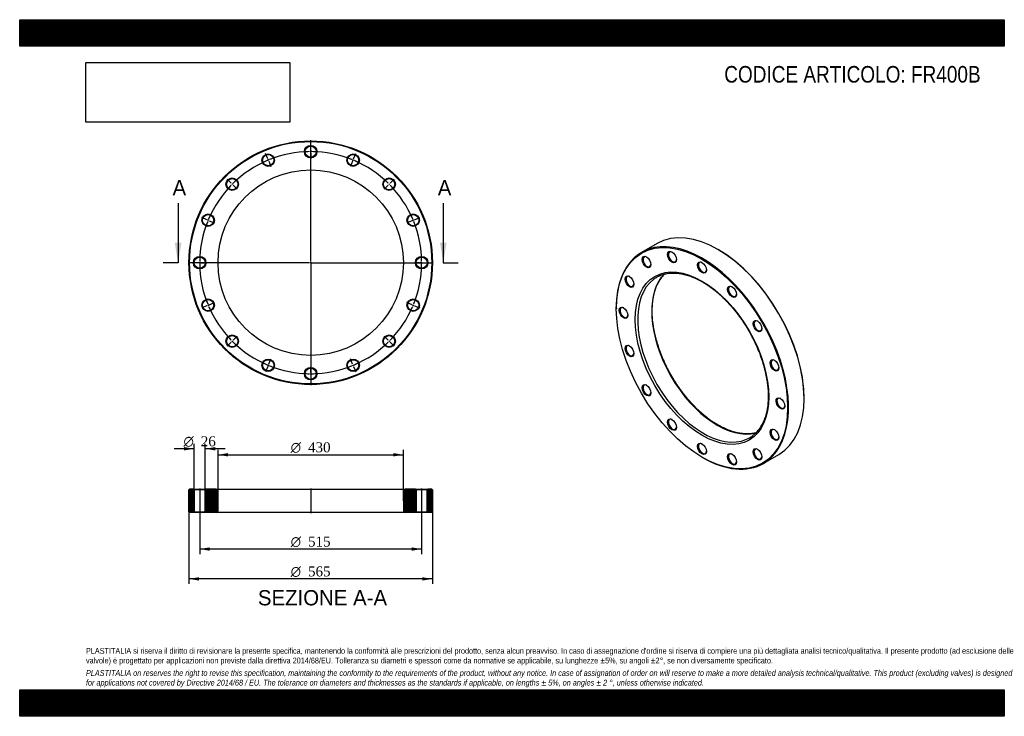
# Model space of a CAD drawing. Header units: millimetres. Extents: x 0 to 2285, y 0 to 1615.
import ezdxf
from ezdxf.enums import TextEntityAlignment as Align
from ezdxf.lldxf.tags import DXFTag

# ---------------------------------------------------------------- set-up
doc = ezdxf.new("R2010")
doc.units = ezdxf.units.MM
doc.header["$LTSCALE"] = 7.692308
for name, color, linetype in [('Default', 7, 'Continuous'), ('DV2_Default', 7, 'Continuous'), ('DV3_Default', 7, 'Continuous'), ('FR400B', 7, 'Continuous')]:
    doc.layers.add(name, color=color, linetype=linetype)
doc.styles.add('SEACAD_Solid_Edge_ANSI', font='seans.ttf')
doc.styles.add('SEACAD_Solid_Edge_ANSI1_Symbols', font='semeca1.ttf')
doc.styles.add('SEACAD_Times_New_Roman', font='times.ttf')
tags = doc.linetypes.add('CENTER2', pattern=[28.575, 19.05, -3.175, 3.175, -3.175]).pattern_tags.tags
tags[10:11] = [DXFTag(74, 4), DXFTag(75, 0), DXFTag(340, '0'), DXFTag(46, 0.0), DXFTag(50, 0.0), DXFTag(44, 0.0), DXFTag(45, 0.0)]
tags[8:9] = [DXFTag(74, 4), DXFTag(75, 0), DXFTag(340, '0'), DXFTag(46, 0.0), DXFTag(50, 0.0), DXFTag(44, 0.0), DXFTag(45, 0.0)]
tags[6:7] = [DXFTag(74, 4), DXFTag(75, 0), DXFTag(340, '0'), DXFTag(46, 0.0), DXFTag(50, 0.0), DXFTag(44, 0.0), DXFTag(45, 0.0)]
tags[4:5] = [DXFTag(74, 4), DXFTag(75, 0), DXFTag(340, '0'), DXFTag(46, 0.0), DXFTag(50, 0.0), DXFTag(44, 0.0), DXFTag(45, 0.0)]
tags = doc.linetypes.add('HIDDEN2', pattern=[4.7625, 3.175, -1.5875]).pattern_tags.tags
tags[6:7] = [DXFTag(74, 4), DXFTag(75, 0), DXFTag(340, '0'), DXFTag(46, 0.0), DXFTag(50, 0.0), DXFTag(44, 0.0), DXFTag(45, 0.0)]
tags[4:5] = [DXFTag(74, 4), DXFTag(75, 0), DXFTag(340, '0'), DXFTag(46, 0.0), DXFTag(50, 0.0), DXFTag(44, 0.0), DXFTag(45, 0.0)]
picture_1 = doc.add_image_def('image1.jpg', size_in_pixel=(4302, 1260))

# ---------------------------------------------------------------- blocks, each defined once
blk = doc.blocks.new('SE')
at = {"layer": 'FR400B', "color": 7, "linetype": 'Continuous'}
for p, q in [((1479, 1096.5), (1442.9, 1075.7)), ((1621.3, 1081.9), (1620.2, 1082.5)), ((1384.4, 946.4), (1384.4, 945.1)), ((1820, 736.5), (1820, 737.8)), ((1583.1, 601), (1584.2, 600.4)), ((1725.4, 586.4), (1761.5, 607.2))]:
    blk.add_line(p, q, dxfattribs=at)
for centre, major_axis, start_param, end_param in [((1620.2, 851.9), (-141.3, 244.7), 3.141593, 6.283185), ((1584.2, 831), (141.3, -244.7), 0, 3.926991), ((1514.5, 1065.5), (-6.5, 11.3), 0, 3.870845), ((1514.5, 1065.5), (-6.5, 11.3), 5.553933, 6.283185), ((1621.3, 852.5), (140.5, -243.4), 0.785398, 2.356194), ((1455.4, 1054), (-6.5, 11.3), 0, 3.870845), ((1455.4, 1054), (-6.5, 11.3), 5.553933, 6.283185), ((1584.2, 1041.3), (-6.5, 11.3), 0, 3.870845), ((1584.2, 1041.3), (-6.5, 11.3), 5.553933, 6.283185), ((1416, 1008.6), (-6.5, 11.3), 0, 3.870845), ((1416, 1008.6), (-6.5, 11.3), 5.553933, 6.283185), ((1585.9, 832.1), (-107.5, 186.2), 0.071248, 3.076909), ((1618.5, 850.8), (107.5, -186.2), 3.292585, 6.13066), ((1585.9, 832.1), (-107.5, 186.2), 0, 0.071248), ((1585.9, 832.1), (-107.5, 186.2), 6.21815, 6.283185), ((1653.9, 985.1), (-6.5, 11.3), 0, 3.870845), ((1653.9, 985.1), (-6.5, 11.3), 5.553933, 6.283185), ((1402.1, 936.2), (-6.5, 11.3), 0, 3.870845), ((1402.1, 936.2), (-6.5, 11.3), 5.553933, 6.283185), ((1712.9, 905.4), (-6.5, 11.3), 0, 3.870845), ((1712.9, 905.4), (-6.5, 11.3), 5.553933, 6.283185), ((1416, 847.7), (-6.5, 11.3), 0, 3.870845), ((1416, 847.7), (-6.5, 11.3), 5.553933, 6.283185), ((1752.4, 814.4), (-6.5, 11.3), 0, 3.870845), ((1752.4, 814.4), (-6.5, 11.3), 5.553933, 6.283185), ((1455.4, 756.7), (-6.5, 11.3), 0, 3.870845), ((1455.4, 756.7), (-6.5, 11.3), 5.553933, 6.283185), ((1766.3, 725.9), (-6.5, 11.3), 0, 3.870845), ((1766.3, 725.9), (-6.5, 11.3), 5.553933, 6.283185), ((1514.5, 677), (-6.5, 11.3), 0, 3.870845), ((1514.5, 677), (-6.5, 11.3), 5.553933, 6.283185), ((1752.4, 653.5), (-6.5, 11.3), 0, 3.870845), ((1752.4, 653.5), (-6.5, 11.3), 5.553933, 6.283185), ((1585.9, 832.1), (-107.5, 186.2), 3.076909, 3.212453), ((1584.2, 620.8), (-6.5, 11.3), 0, 3.870845), ((1584.2, 620.8), (-6.5, 11.3), 5.553933, 6.283185), ((1712.9, 608), (-6.5, 11.3), 0, 3.870845), ((1712.9, 608), (-6.5, 11.3), 5.553933, 6.283185), ((1584.2, 831), (141.3, -244.7), 5.497787, 6.283185), ((1653.9, 596.6), (-6.5, 11.3), 0, 3.870845), ((1653.9, 596.6), (-6.5, 11.3), 5.553933, 6.283185)]:
    blk.add_ellipse(centre, major_axis=major_axis, ratio=0.57735, start_param=start_param, end_param=end_param, dxfattribs=at)
for centre, major_axis in [((1583.1, 830.4), (-140.5, 243.4)), ((1513.4, 1064.9), (7.3, -12.6)), ((1583.1, 830.4), (109.5, -189.7)), ((1454.4, 1053.4), (7.3, -12.6)), ((1583.1, 1040.7), (7.3, -12.6)), ((1414.9, 1008), (7.3, -12.6)), ((1652.8, 984.4), (7.3, -12.6)), ((1401, 935.6), (7.3, -12.6)), ((1711.9, 904.8), (7.3, -12.6)), ((1414.9, 847.1), (7.3, -12.6)), ((1751.3, 813.8), (7.3, -12.6)), ((1454.4, 756.1), (7.3, -12.6)), ((1765.2, 725.3), (7.3, -12.6)), ((1513.4, 676.4), (7.3, -12.6)), ((1751.3, 652.8), (7.3, -12.6)), ((1583.1, 620.2), (7.3, -12.6)), ((1711.9, 607.4), (7.3, -12.6)), ((1652.8, 596), (7.3, -12.6))]:
    blk.add_ellipse(centre, major_axis=major_axis, ratio=0.57735, dxfattribs=at)
for points, knots in [([(1620.5, 675.5), (1619.3, 676.2), (1616.3, 677.9), (1611, 681.3), (1604.8, 685.4), (1598.6, 689.9), (1592.5, 694.6), (1586.4, 699.6), (1580.3, 704.9), (1574.3, 710.4), (1568.4, 716.1), (1562.6, 722.1), (1556.8, 728.3), (1551.2, 734.7), (1545.7, 741.3), (1540.3, 748), (1535, 755), (1529.9, 762.1), (1524.9, 769.4), (1520.1, 776.8), (1515.5, 784.4), (1511, 792), (1506.7, 799.8), (1502.6, 807.6), (1498.8, 815.5), (1495.1, 823.5), (1491.6, 831.5), (1488.3, 839.6), (1485.3, 847.7), (1482.5, 855.8), (1479.9, 863.8), (1477.6, 871.9), (1475.5, 879.9), (1473.6, 887.8), (1472, 895.7), (1470.6, 903.6), (1469.5, 911.3), (1468.6, 918.9), (1468, 926.4), (1467.7, 933.8), (1467.6, 941), (1467.7, 948.1), (1468.1, 955), (1468.8, 961.7), (1469.7, 968.3), (1470.9, 974.6), (1472.3, 980.7), (1473.9, 986.6), (1475.8, 992.3), (1477.9, 997.7), (1480.3, 1002.9), (1482.8, 1007.8), (1485.6, 1012.5), (1488.7, 1016.9), (1491.9, 1021), (1494.4, 1023.8), (1495.8, 1025.2), (1496, 1025.4)], [0, 0, 0, 0, 0.0093745, 0.0272193, 0.0450675, 0.0629183, 0.0807722, 0.0986294, 0.11649, 0.1343541, 0.1522214, 0.170092, 0.1879656, 0.2058419, 0.2237208, 0.2416018, 0.2594848, 0.2773695, 0.2952554, 0.3131424, 0.3310301, 0.3489182, 0.3668063, 0.3846941, 0.4025812, 0.4204673, 0.4383521, 0.4562352, 0.4741163, 0.4919952, 0.5098715, 0.527745, 0.5456153, 0.5634822, 0.5813454, 0.5992049, 0.6170604, 0.634912, 0.6527597, 0.6706036, 0.6884442, 0.706282, 0.7241178, 0.7419527, 0.7597878, 0.7776248, 0.7954661, 0.8133144, 0.8311733, 0.8490469, 0.8669397, 0.8848569, 0.9028038, 0.9207855, 0.9388066, 0.95687, 0.9598182, 0.9598182, 0.9598182, 0.9598182]), ([(1485.4, 1021.7), (1486.3, 1022.1), (1488.5, 1023.1), (1492.6, 1024.5), (1497.5, 1025.9), (1502.6, 1026.9), (1507.8, 1027.6), (1513.2, 1028), (1518.7, 1028), (1524.3, 1027.7), (1530, 1027.1), (1535.8, 1026.2), (1541.7, 1024.9), (1547.6, 1023.3), (1553.7, 1021.4), (1559.7, 1019.2), (1565.9, 1016.6), (1572, 1013.8), (1578.2, 1010.6), (1584.4, 1007.2), (1590.6, 1003.4), (1596.9, 999.4), (1603, 995), (1609.2, 990.4), (1615.3, 985.6), (1621.4, 980.4), (1627.4, 975), (1633.4, 969.4), (1639.3, 963.5), (1645, 957.4), (1650.7, 951.1), (1656.3, 944.6), (1661.7, 937.9), (1667.1, 931), (1672.2, 924), (1677.3, 916.8), (1682.2, 909.4), (1686.9, 901.9), (1691.4, 894.3), (1695.8, 886.6), (1700, 878.8), (1703.9, 870.9), (1707.7, 863), (1711.3, 854.9), (1714.7, 846.9), (1717.8, 838.8), (1720.7, 830.8), (1723.4, 822.7), (1725.8, 814.6), (1728.1, 806.6), (1730, 798.6), (1731.7, 790.7), (1733.2, 782.8), (1734.4, 775), (1735.4, 767.4), (1736.1, 759.8), (1736.6, 752.4), (1736.8, 745.1), (1736.8, 737.9), (1736.5, 731), (1735.9, 724.2), (1735.2, 717.5), (1734.1, 711.1), (1732.8, 704.9), (1731.3, 698.9), (1729.5, 693.1), (1727.5, 687.6), (1725.2, 682.3), (1722.8, 677.2), (1720.1, 672.4), (1717.1, 667.9), (1714, 663.7), (1710.6, 659.7), (1707.1, 656.1), (1703.6, 652.9), (1701.5, 651.3), (1700.5, 650.6)], [0, 0, 0, 0, 0.007173, 0.021064, 0.034934, 0.048777, 0.06259, 0.07637, 0.090118, 0.103838, 0.117532, 0.131204, 0.144858, 0.158498, 0.172127, 0.185748, 0.199364, 0.212977, 0.226589, 0.2402, 0.253811, 0.267424, 0.281038, 0.294655, 0.308274, 0.321895, 0.33552, 0.349146, 0.362776, 0.376407, 0.390041, 0.403677, 0.417315, 0.430954, 0.444595, 0.458237, 0.471879, 0.485523, 0.499166, 0.51281, 0.526454, 0.540097, 0.55374, 0.567381, 0.581022, 0.594661, 0.608299, 0.621934, 0.635568, 0.649199, 0.662828, 0.676454, 0.690078, 0.703698, 0.717315, 0.730929, 0.744541, 0.758149, 0.771756, 0.78536, 0.798964, 0.812567, 0.826171, 0.839777, 0.853388, 0.867005, 0.880633, 0.894273, 0.90793, 0.921608, 0.935311, 0.949043, 0.962806, 0.976601, 0.99043, 1, 1, 1, 1]), ([(1708.4, 657.5), (1707, 657.1), (1703.9, 656.4), (1698.9, 655.6), (1693.6, 655.1), (1688.2, 654.9), (1682.6, 655), (1677, 655.5), (1671.2, 656.3), (1665.4, 657.4), (1659.4, 658.8), (1653.5, 660.6), (1647.4, 662.7), (1641.3, 665.1), (1635.1, 667.8), (1629, 670.8), (1624, 673.5), (1621.3, 675), (1620.5, 675.5)], [0.1249853, 0.1249853, 0.1249853, 0.1249853, 0.1747813, 0.2328402, 0.290765, 0.3485552, 0.4062183, 0.4637668, 0.5212162, 0.5785831, 0.6358836, 0.6931329, 0.7503441, 0.8075286, 0.864696, 0.921854, 0.9790085, 1, 1, 1, 1])]:
    blk.add_open_spline(points, degree=3, knots=knots, dxfattribs=at)
blk = doc.blocks.new('SE1')
at = {"layer": 'Default', "color": 7, "linetype": 'CENTER2'}
for start, end in [(90.6675, 111.8325), (68.1675, 89.3325), (113.1675, 134.3325), (45.6675, 66.8325), (135.6675, 156.8325), (23.1675, 44.3325), (158.1675, 179.3325), (0.6675, 21.8325), (180.6675, 201.8325), (338.1675, 359.3325), (203.1675, 224.3325), (315.6675, 336.8325), (225.6675, 246.8325), (293.1675, 314.3325), (248.1675, 269.3325), (270.6675, 291.8325)]:
    blk.add_arc((675.2, 1051.9), 257.5, start, end, dxfattribs=at)
at = {"layer": 'DV2_Default', "color": 7, "linetype": 'CENTER2'}
for p, q in [((675.2, 1054.9), (675.2, 1336.1)), ((675.2, 1312.4), (675.2, 1325.6)), ((575.5, 1292.5), (570.4, 1304.8)), ((774.9, 1292.5), (779.9, 1304.8)), ((491, 1236.1), (481.6, 1245.4)), ((859.4, 1236.1), (868.7, 1245.4)), ((434.5, 1151.5), (422.3, 1156.6)), ((915.8, 1151.5), (928.1, 1156.6)), ((672.2, 1051.9), (390.9, 1051.9)), ((414.7, 1051.9), (401.4, 1051.9)), ((676.7, 1051.9), (673.7, 1051.9)), ((675.2, 1053.4), (675.2, 1050.4)), ((678.2, 1051.9), (959.4, 1051.9)), ((935.7, 1051.9), (947.4, 1051.9)), ((935.7, 1051.9), (948.9, 1051.9)), ((675.2, 1048.9), (675.2, 767.6)), ((434.5, 952.2), (422.3, 947.1)), ((915.8, 952.2), (928.1, 947.1)), ((491, 867.7), (481.6, 858.3)), ((859.4, 867.7), (868.7, 858.3)), ((575.5, 811.2), (570.4, 798.9)), ((774.9, 811.2), (779.9, 798.9)), ((675.2, 791.4), (675.2, 778.1))]:
    blk.add_line(p, q, dxfattribs=at)
at = {"layer": 'DV2_Default', "color": 7, "linetype": 'HIDDEN2'}
for p, q in [((675.2, 1307.9), (675.2, 1310.9)), ((675.2, 1306.4), (675.2, 1293.1)), ((577.2, 1288.4), (576, 1291.1)), ((577.8, 1287), (582.8, 1274.7)), ((772.6, 1287), (767.5, 1274.7)), ((773.1, 1288.4), (774.3, 1291.1)), ((494.1, 1232.9), (492, 1235)), ((856.2, 1232.9), (858.3, 1235)), ((495.2, 1231.8), (504.6, 1222.4)), ((855.1, 1231.8), (845.8, 1222.4)), ((438.7, 1149.8), (435.9, 1151)), ((440, 1149.2), (452.3, 1144.2)), ((910.3, 1149.2), (898, 1144.2)), ((911.7, 1149.8), (914.4, 1151)), ((419.2, 1051.9), (416.2, 1051.9)), ((420.7, 1051.9), (433.9, 1051.9)), ((929.7, 1051.9), (916.4, 1051.9)), ((929.7, 1051.9), (917.9, 1051.9)), ((931.2, 1051.9), (934.2, 1051.9)), ((931.2, 1051.9), (934.2, 1051.9)), ((438.7, 953.9), (435.9, 952.7)), ((440, 954.5), (452.3, 959.5)), ((910.3, 954.5), (898, 959.5)), ((911.7, 953.9), (914.4, 952.7)), ((494.1, 870.8), (492, 868.7)), ((495.2, 871.9), (504.6, 881.3)), ((855.1, 871.9), (845.8, 881.3)), ((856.2, 870.8), (858.3, 868.7)), ((577.8, 816.7), (582.8, 829)), ((772.6, 816.7), (767.5, 829)), ((577.2, 815.3), (576, 812.6)), ((675.2, 797.4), (675.2, 810.6)), ((773.1, 815.3), (774.3, 812.6)), ((675.2, 795.9), (675.2, 792.9))]:
    blk.add_line(p, q, dxfattribs=at)
at = {"layer": 'DV2_Default', "color": 7, "linetype": 'CENTER2'}
for start, end in [(90.6675, 93.6158), (89.6662, 90.3338), (86.3842, 89.3325), (113.1675, 116.1158), (112.1662, 112.8338), (108.8842, 111.8325), (68.1675, 71.1158), (67.1662, 67.8338), (63.8842, 66.8325), (134.6662, 135.3338), (131.3842, 134.3325), (45.6675, 48.6158), (44.6662, 45.3338), (135.6675, 138.6158), (41.3842, 44.3325), (153.8842, 156.8325), (23.1675, 26.1158), (158.1675, 161.1158), (157.1662, 157.8338), (22.1662, 22.8338), (18.8842, 21.8325), (176.3842, 179.3325), (179.6662, 180.3338), (0.6675, 3.6158), (0.6675, 3.282), (359.6662, 0.3338), (359.6662, 0.3338), (180.6675, 183.6158), (356.718, 359.3325), (356.3842, 359.3325), (198.8842, 201.8325), (338.1675, 341.1158), (202.1662, 202.8338), (203.1675, 206.1158), (333.8842, 336.8325), (337.1662, 337.8338), (221.3842, 224.3325), (224.6662, 225.3338), (314.6662, 315.3338), (315.6675, 318.6158), (225.6675, 228.6158), (311.3842, 314.3325), (243.8842, 246.8325), (247.1662, 247.8338), (248.1675, 251.1158), (288.8842, 291.8325), (292.1662, 292.8338), (293.1675, 296.1158), (266.3842, 269.3325), (269.6662, 270.3338), (270.6675, 273.6158)]:
    blk.add_arc((675.2, 1051.9), 257.5, start, end, dxfattribs=at)
at = {"layer": 'FR400B', "color": 7, "linetype": 'Continuous'}
for centre, radius in [((675.2, 1051.9), 282.5), ((675.2, 1051.9), 281), ((576.6, 1289.8), 14.5), ((576.6, 1289.8), 13), ((675.2, 1309.4), 14.5), ((675.2, 1309.4), 13), ((773.7, 1289.8), 14.5), ((773.7, 1289.8), 13), ((675.2, 1051.9), 215), ((493.1, 1233.9), 14.5), ((493.1, 1233.9), 13), ((857.2, 1233.9), 14.5), ((857.2, 1233.9), 13), ((437.3, 1150.4), 14.5), ((437.3, 1150.4), 13), ((913.1, 1150.4), 14.5), ((913.1, 1150.4), 13), ((417.7, 1051.9), 14.5), ((417.7, 1051.9), 13), ((932.7, 1051.9), 14.5), ((932.7, 1051.9), 13), ((437.3, 953.3), 14.5), ((437.3, 953.3), 13), ((913.1, 953.3), 14.5), ((913.1, 953.3), 13), ((493.1, 869.8), 14.5), ((493.1, 869.8), 13), ((857.2, 869.8), 14.5), ((857.2, 869.8), 13), ((576.6, 814), 14.5), ((576.6, 814), 13), ((773.7, 814), 14.5), ((773.7, 814), 13), ((675.2, 794.4), 14.5), ((675.2, 794.4), 13)]:
    blk.add_circle(centre, radius, dxfattribs=at)
blk = doc.blocks.new('SE3')
at = {"color": 7, "linetype": 'Continuous', "style": 'SEACAD_Solid_Edge_ANSI'}
blk.add_text('A', height=35.4, dxfattribs=at).set_placement((354.7, 1243.4), align=Align.TOP_LEFT)
blk = doc.blocks.new('SE4')
at = {"color": 7, "linetype": 'Continuous', "style": 'SEACAD_Solid_Edge_ANSI'}
blk.add_text('A', height=35.4, dxfattribs=at).set_placement((970.1, 1243.4), align=Align.TOP_LEFT)
blk = doc.blocks.new('SEANNOT_GROUP')
at = {"linetype": 'Continuous'}
blk.add_hatch(color=7, dxfattribs=at).paths.add_polyline_path([(359.8, 1098), (367.5, 1051.9), (375.2, 1098)])
at = {"color": 7, "linetype": 'Continuous'}
blk.add_lwpolyline([(367.5, 1190.3), (367.5, 1051.9)], dxfattribs=at)
blk = doc.blocks.new('SEANNOT_GROUP1')
at = {"linetype": 'Continuous'}
blk.add_hatch(color=7, dxfattribs=at).paths.add_polyline_path([(975.2, 1098), (982.9, 1051.9), (990.5, 1098)])
at = {"color": 7, "linetype": 'Continuous'}
blk.add_lwpolyline([(982.9, 1190.3), (982.9, 1051.9)], dxfattribs=at)
blk = doc.blocks.new('SE2')
at = {"layer": 'Default', "color": 7, "linetype": 'CENTER2'}
for p, q in [((367.5, 1051.9), (332.9, 1051.9)), ((982.9, 1051.9), (1017.5, 1051.9))]:
    blk.add_line(p, q, dxfattribs=at)
at = {"layer": 'Default'}
for name in ['SE3', 'SE4', 'SEANNOT_GROUP', 'SEANNOT_GROUP1']:
    blk.add_blockref(name, (0, 0), dxfattribs=at)
blk = doc.blocks.new('SE5')
at = {"layer": 'FR400B', "linetype": 'Continuous'}
h = blk.add_hatch(dxfattribs=at)
h.set_pattern_fill('LINE', scale=0.62992, angle=45, style=0)
h.paths.add_polyline_path([(403.2, 526.7), (394.2, 526.7), (392.7, 525.2), (392.7, 474.2), (394.2, 472.7), (403.2, 472.7), (404.7, 474.2), (404.7, 525.2)])
h = blk.add_hatch(dxfattribs=at)
h.set_pattern_fill('LINE', scale=0.62992, angle=45, style=0)
edge = h.paths.add_edge_path()
edge.add_line((432.2, 472.7), (456.2, 472.7))
edge.add_arc((456.2, 476.7), 4, 270, 360)
edge.add_line((460.2, 476.7), (460.2, 522.7))
edge.add_arc((456.2, 522.7), 4, 0, 90)
edge.add_line((456.2, 526.7), (432.2, 526.7))
edge.add_line((432.2, 526.7), (430.7, 525.2))
edge.add_line((430.7, 525.2), (430.7, 474.2))
edge.add_line((430.7, 474.2), (432.2, 472.7))
h = blk.add_hatch(dxfattribs=at)
h.set_pattern_fill('LINE', scale=0.629921, angle=45, style=0)
edge = h.paths.add_edge_path()
edge.add_line((919.7, 474.2), (919.7, 525.2))
edge.add_line((919.7, 525.2), (918.2, 526.7))
edge.add_line((918.2, 526.7), (894.2, 526.7))
edge.add_arc((894.2, 522.7), 4, 90, 180)
edge.add_line((890.2, 522.7), (890.2, 476.7))
edge.add_arc((894.2, 476.7), 4, 180, 270)
edge.add_line((894.2, 472.7), (918.2, 472.7))
edge.add_line((918.2, 472.7), (919.7, 474.2))
h = blk.add_hatch(dxfattribs=at)
h.set_pattern_fill('LINE', scale=0.629921, angle=45, style=0)
h.paths.add_polyline_path([(945.7, 525.2), (945.7, 474.2), (947.2, 472.7), (956.2, 472.7), (957.7, 474.2), (957.7, 525.2), (956.2, 526.7), (947.2, 526.7)])
at = {"layer": 'DV3_Default', "color": 7, "linetype": 'CENTER2'}
for p, q in [((417.7, 528.5), (417.7, 471)), ((675.2, 528.5), (675.2, 471)), ((932.7, 528.5), (932.7, 471))]:
    blk.add_line(p, q, dxfattribs=at)
at = {"layer": 'FR400B', "color": 7, "linetype": 'Continuous'}
for p, q in [((394.2, 526.7), (392.7, 525.2)), ((403.2, 526.7), (394.2, 526.7)), ((403.2, 526.7), (432.2, 526.7)), ((403.2, 526.7), (404.7, 525.2)), ((430.7, 525.2), (432.2, 526.7)), ((456.2, 526.7), (432.2, 526.7)), ((456.2, 526.7), (894.2, 526.7)), ((918.2, 526.7), (894.2, 526.7)), ((918.2, 526.7), (947.2, 526.7)), ((918.2, 526.7), (919.7, 525.2)), ((945.7, 525.2), (947.2, 526.7)), ((956.2, 526.7), (947.2, 526.7)), ((957.7, 525.2), (956.2, 526.7)), ((392.7, 474.2), (392.7, 525.2)), ((430.7, 525.2), (404.7, 525.2)), ((404.7, 525.2), (404.7, 474.2)), ((430.7, 474.2), (430.7, 525.2)), ((460.2, 476.7), (460.2, 522.7)), ((890.2, 522.7), (890.2, 476.7)), ((945.7, 525.2), (919.7, 525.2)), ((919.7, 525.2), (919.7, 474.2)), ((945.7, 474.2), (945.7, 525.2)), ((957.7, 525.2), (957.7, 474.2)), ((392.7, 474.2), (394.2, 472.7)), ((403.2, 472.7), (394.2, 472.7)), ((404.7, 474.2), (403.2, 472.7)), ((432.2, 472.7), (403.2, 472.7)), ((404.7, 474.2), (430.7, 474.2)), ((432.2, 472.7), (430.7, 474.2)), ((456.2, 472.7), (432.2, 472.7)), ((894.2, 472.7), (456.2, 472.7)), ((918.2, 472.7), (894.2, 472.7)), ((919.7, 474.2), (918.2, 472.7)), ((947.2, 472.7), (918.2, 472.7)), ((919.7, 474.2), (945.7, 474.2)), ((947.2, 472.7), (945.7, 474.2)), ((956.2, 472.7), (947.2, 472.7)), ((956.2, 472.7), (957.7, 474.2))]:
    blk.add_line(p, q, dxfattribs=at)
for centre, start, end in [((456.2, 522.7), 0, 90), ((894.2, 522.7), 90, 180), ((456.2, 476.7), 270, 0), ((894.2, 476.7), 180, 270)]:
    blk.add_arc(centre, 4, start, end, dxfattribs=at)
blk = doc.blocks.new('GDimGGroup')
at = {"layer": 'Default', "linetype": 'Continuous'}
for points in [[(483.2, 610.3), (460.2, 606.4), (483.2, 602.6)], [(867.1, 610.3), (867.1, 602.6), (890.2, 606.4)]]:
    blk.add_hatch(color=7, dxfattribs=at).paths.add_polyline_path(points)
at = {"layer": 'Default', "color": 7, "linetype": 'Continuous'}
for p, q in [((460.2, 499.7), (460.2, 618)), ((890.2, 499.7), (890.2, 618)), ((460.2, 606.4), (890.2, 606.4))]:
    blk.add_line(p, q, dxfattribs=at)
for s, height, style, p in [('O', 23.1, 'SEACAD_Solid_Edge_ANSI1_Symbols', (628.8, 635.3)), ('430', 23.08, 'SEACAD_Times_New_Roman', (669, 635.3))]:
    blk.add_text(s, height=height, dxfattribs=dict(at, style=style)).set_placement(p, align=Align.TOP_LEFT)
blk = doc.blocks.new('GDimGGroup1')
at = {"layer": 'Default', "linetype": 'Continuous'}
for points in [[(440.7, 384), (440.7, 391.7), (417.7, 387.9)], [(909.6, 384), (932.7, 387.9), (909.6, 391.7)]]:
    blk.add_hatch(color=7, dxfattribs=at).paths.add_polyline_path(points)
at = {"layer": 'Default', "color": 7, "linetype": 'Continuous'}
for p, q in [((417.7, 472.7), (417.7, 376.3)), ((932.7, 472.7), (932.7, 376.3)), ((932.7, 387.9), (417.7, 387.9))]:
    blk.add_line(p, q, dxfattribs=at)
for s, height, style, p in [('O', 23.1, 'SEACAD_Solid_Edge_ANSI1_Symbols', (628.8, 416.7)), ('515', 23.08, 'SEACAD_Times_New_Roman', (669, 416.7))]:
    blk.add_text(s, height=height, dxfattribs=dict(at, style=style)).set_placement(p, align=Align.TOP_LEFT)
blk = doc.blocks.new('GDimGGroup2')
at = {"layer": 'Default', "linetype": 'Continuous'}
for points in [[(415.7, 314.8), (415.7, 322.5), (392.7, 318.6)], [(934.6, 314.8), (957.7, 318.6), (934.6, 322.5)]]:
    blk.add_hatch(color=7, dxfattribs=at).paths.add_polyline_path(points)
at = {"layer": 'Default', "color": 7, "linetype": 'Continuous'}
for p, q in [((392.7, 499.7), (392.7, 307.1)), ((957.7, 499.7), (957.7, 307.1)), ((957.7, 318.6), (392.7, 318.6))]:
    blk.add_line(p, q, dxfattribs=at)
for s, height, style, p in [('O', 23.1, 'SEACAD_Solid_Edge_ANSI1_Symbols', (628.8, 347.5)), ('565', 23.08, 'SEACAD_Times_New_Roman', (669, 347.5))]:
    blk.add_text(s, height=height, dxfattribs=dict(at, style=style)).set_placement(p, align=Align.TOP_LEFT)
blk = doc.blocks.new('GDimGGroup3')
at = {"layer": 'Default', "linetype": 'Continuous'}
for points in [[(381.6, 624.3), (381.6, 616.6), (404.7, 620.4)], [(453.7, 624.3), (430.7, 620.4), (453.7, 616.6)]]:
    blk.add_hatch(color=7, dxfattribs=at).paths.add_polyline_path(points)
at = {"layer": 'Default', "color": 7, "linetype": 'Continuous'}
for p, q in [((404.7, 620.4), (358.5, 620.4)), ((404.7, 525.2), (404.7, 632)), ((430.7, 525.2), (430.7, 632)), ((476.8, 620.4), (430.7, 620.4))]:
    blk.add_line(p, q, dxfattribs=at)
for s, height, style, p in [('O', 23.1, 'SEACAD_Solid_Edge_ANSI1_Symbols', (380.1, 649.3)), ('26', 23.08, 'SEACAD_Times_New_Roman', (420.2, 649.3))]:
    blk.add_text(s, height=height, dxfattribs=dict(at, style=style)).set_placement(p, align=Align.TOP_LEFT)

msp = doc.modelspace()

# ---------------------------------------------------------------- hatches: boundary and pattern name
at = {"layer": 'Default', "linetype": 'Continuous'}
h = msp.add_hatch(dxfattribs=at)
h.set_pattern_fill('LINE', scale=0.629921, angle=45, style=0)
h.paths.add_polyline_path([(2284.6, 1553.8), (2284.6, 1615.4), (0, 1615.4), (0, 1553.8)])
for points in [[(2284.6, 1553.8), (2284.6, 1615.4), (0, 1615.4), (0, 1553.8)], [(2284.6, 0), (2284.6, 61.5), (0, 61.5), (0, 0)]]:
    msp.add_hatch(color=7, dxfattribs=at).paths.add_polyline_path(points)
h = msp.add_hatch(dxfattribs=at)
h.set_pattern_fill('LINE', scale=0.629921, angle=45, style=0)
h.paths.add_polyline_path([(2284.6, 0), (2284.6, 61.5), (0, 61.5), (0, 0)])

# ---------------------------------------------------------------- linework, layer by layer
at = {"layer": 'Default', "color": 7, "linetype": 'Continuous'}
for p, q in [((0, 1615.4), (2284.6, 1615.4)), ((0, 1553.8), (0, 1615.4)), ((2284.6, 1615.4), (2284.6, 1553.8)), ((2284.6, 1553.8), (0, 1553.8)), ((0, 61.5), (2284.6, 61.5)), ((0, 0), (0, 61.5)), ((2284.6, 61.5), (2284.6, 0)), ((2284.6, 0), (0, 0))]:
    msp.add_line(p, q, dxfattribs=at)

# ---------------------------------------------------------------- block references
at = {"layer": 'Default'}
for name in ['SE1', 'SE2', 'SE', 'GDimGGroup3', 'GDimGGroup', 'SE5', 'GDimGGroup2', 'GDimGGroup1']:
    msp.add_blockref(name, (0, 0), dxfattribs=at)

# ---------------------------------------------------------------- texts
at = {"layer": 'Default', "color": 7, "linetype": 'Continuous', "style": 'SEACAD_Solid_Edge_ANSI'}
msp.add_text('SEZIONE A-A', height=35.385, dxfattribs=at).set_placement((552.7, 292.6), align=Align.TOP_LEFT)
at = {"layer": 'Default', "attachment_point": 1}
for s, insert, char_height, width in [('{\\fArial Narrow|b0||i0||c0|p34;\\C7;\\H38.46153846;\\W1.;CODICE ARTICOLO: FR400B}', (1634.8, 1508), 38.462, 609.997), ("{\\fArial Narrow|b0||i0||c0|p34;\\C7;\\H13.46153846;\\W1.;PLASTITALIA si riserva il diritto di revisionare la presente specifica, mantenendo la conformità alle prescrizioni del prodotto, senza alcun preavviso. In caso di assegnazione d'ordine si riserva di compiere una più dettagliata analisi tecnico/qualitativa. Il presente prodotto (ad esclusione delle \\P}{\\fArial Narrow|b0||i0||c0|p34;\\C7;\\H13.46153846;\\W1.;valvole) è progettato per applicazioni non previste dalla direttiva 2014/68/EU. Tolleranza su diametri e spessori come da normative se applicabile, su lunghezze ±5%, su angoli ±2°, se non diversamente specificato.\\P}{\\fArial Narrow|b0||i0||c0|p34;\\C7;\\H3.846153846;\\W1.;   \\P}{\\fArial Narrow|b0||i1||c0|p34;\\C7;\\H13.46153846;\\W1.;PLASTITALIA on reserves the right to revise this specification, maintaining the conformity to the requirements of the product, without any notice. In case of assignation of order on will reserve to make a more detailed analysis technical/qualitative. This product (excluding valves) is designed \\P}{\\fArial Narrow|b0||i1||c0|p34;\\C7;\\H13.46153846;\\W1.;for applications not covered by Directive 2014/68 / EU. The tolerance on diameters and thicknesses as the standards if applicable, on lengths ± 5%, on angles ± 2 °, unless otherwise indicated.\\P}", (153.8, 158.5), 13.4615, 1976.923)]:
    msp.add_mtext(s, dxfattribs=dict(at, insert=insert, char_height=char_height, width=width))

# ---------------------------------------------------------------- pictures from other files: only their frames are drawn
image = msp.add_image(picture_1, insert=(153.8, 1377.7), size_in_units=(472.7, 138.5))
image.dxf.flags = 7

doc.saveas('drawing.dxf')
